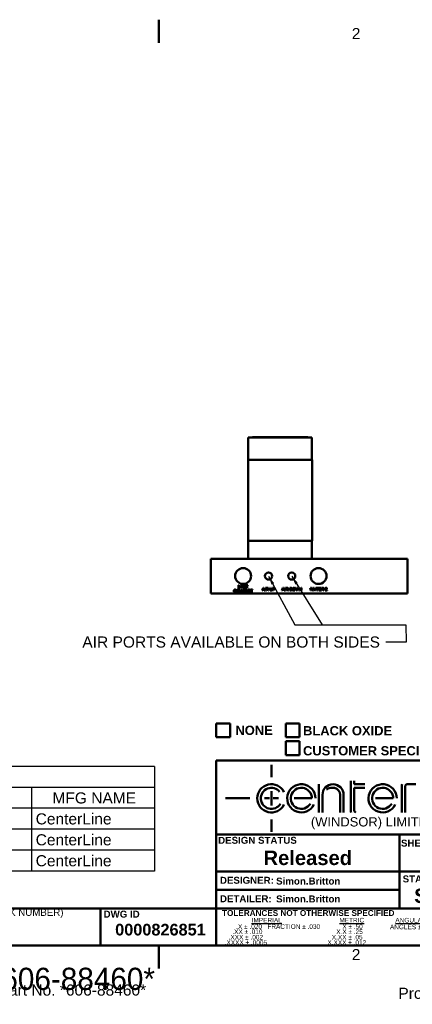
# Model space of a CAD drawing. Header units: millimetres. Extents: x 7 to 857, y -1 to 540.
# Tile 3 of 4: x 355 to 571, y -1 to 540. Entities that reach past the tile are written whole.
import ezdxf
from ezdxf.enums import TextEntityAlignment as Align

# ---------------------------------------------------------------- set-up
doc = ezdxf.new("R2010")
doc.units = ezdxf.units.MM
doc.header["$LTSCALE"] = 2
doc.layers.get('0').update_dxf_attribs({"lineweight": 25})
for name, color, linetype, lineweight in [('Border_0', 7, 'Continuous', 50), ('Border_2', 7, 'Continuous', 50), ('Sketch Geometry(CL)', 7, 'Continuous', 50), ('Symbols(CL)', 7, 'Continuous', 25), ('Visible Edges(CL)', 7, 'Continuous', 50)]:
    doc.layers.add(name, color=color, linetype=linetype, lineweight=lineweight)
doc.styles.add('ALIGNED-CL', font='arial.ttf')
doc.styles.add('Copy of DEFAULT-CL', font='arial.ttf')
doc.styles.add('DEFAULT-ANSI', font='arial.ttf')
doc.styles.add('Text Style30', font='arialbd.ttf')
doc.styles.add('Text Style31', font='arialbd.ttf')
doc.styles.add('Text Style32', font='arialbd.ttf')
doc.styles.add('Text Style50', font='arialbd.ttf')
doc.styles.add('Text Style56', font='arialbd.ttf')
doc.styles.add('Text Style93', font='arialbd.ttf')
doc.styles.add('Text Style95', font='arialbd.ttf')
doc.dimstyles.new('MM-2PLC-CL$7', dxfattribs={"dimscale": 2, "dimtxt": 3.048, "dimasz": 2.5, "dimexe": 3.175, "dimexo": 1.5875, "dimgap": 1.6002, "dimtad": 0, "dimtoh": 1, "dimrnd": 1e-08, "dimzin": 0, "dimdsep": 46, "dimtxsty": 'ALIGNED-CL', "dimcen": 0.09, "dimdle": 10, "dimclrd": 7, "dimclre": 7, "dimclrt": 250, "dimadec": 1, "dimazin": 0, "dimtfac": 1, "dimtofl": 0, "dimtmove": 0, "dimatfit": 3, "dimfxl": 0, "dimtolj": 1, "dimtzin": 0, "dimlwd": 25, "dimlwe": 25, "dimarcsym": 0})

# ---------------------------------------------------------------- blocks, each defined once
blk = doc.blocks.new('Borders Default Border')
at = {"layer": 'Border_0', "flags": 128}
for points in [[(215.9, 270), (215.9, 263.65)], [(215.9, 9.4), (215.9, 15.75)]]:
    blk.add_lwpolyline(points, dxfattribs=at)
at = {"layer": 'Border_2', "char_height": 3.05, "attachment_point": 7, "style": 'ALIGNED-CL'}
for insert in [(268.82, 264.67), (268.82, 11.68)]:
    blk.add_mtext('2', dxfattribs=dict(at, insert=insert))
blk = doc.blocks.new('Parts List')
at = {"layer": 'Symbols(CL)'}
for p, q in [((214.71, 64.87), (23.57, 64.87)), ((23.57, 64.87), (23.57, 59.14)), ((214.71, 64.87), (214.71, 59.14)), ((214.71, 59.14), (23.57, 59.14)), ((23.57, 59.14), (23.57, 53.4)), ((36.16, 59.14), (36.16, 53.4)), ((73.93, 59.14), (73.93, 53.4)), ((180.95, 59.14), (180.95, 53.4)), ((214.71, 59.14), (214.71, 53.4)), ((214.71, 53.4), (23.57, 53.4)), ((23.57, 53.4), (23.57, 36.15)), ((36.16, 53.4), (36.16, 36.15)), ((73.93, 53.4), (73.93, 36.15)), ((180.95, 53.4), (180.95, 36.15)), ((214.71, 53.4), (214.71, 36.15)), ((214.71, 47.65), (23.57, 47.65)), ((214.71, 41.9), (23.57, 41.9)), ((214.71, 36.15), (23.57, 36.15))]:
    blk.add_line(p, q, dxfattribs=at)
at = {"layer": 'Symbols(CL)', "color": 250, "char_height": 3.048, "attachment_point": 7, "style": 'ALIGNED-CL'}
for s, insert in [('Parts List', (110.6, 60.43)), ('QTY', (25.67, 54.48)), ('PART NUMBER', (39.88, 54.69)), ('DESCRIPTION', (113.22, 54.67)), ('MFG NAME', (186.68, 54.67))]:
    blk.add_mtext(s, dxfattribs=dict(at, insert=insert))
at = {"layer": 'Symbols(CL)', "color": 7, "attachment_point": 7, "style": 'ALIGNED-CL'}
for s, insert, char_height in [('2', (28.81, 48.99), 3.05), ('100-03383', (37.54, 48.94), 3.048), ('O-RING, AS568, DUROM 70, 1-1/8"IDX1/16"', (75.04, 48.37), 3.048), ('CenterLine', (182.07, 48.92), 3.048), ('1', (29.16, 43.24), 3.05), ('100-60085', (37.54, 43.19), 3.048), ('FIT,BRASS,STR,COMPRESS,6MM TUBE,1/8"BSPP', (75.19, 42.62), 3.048), ('CenterLine', (182.07, 43.17), 3.048), ('2', (28.81, 37.5), 3.05), ('100-06418', (37.54, 37.45), 3.048), ('FIT, BRASS,10-32 HOSE BARB, 1/4"OD TUBE ', (75.19, 36.87), 3.048), ('CenterLine', (182.07, 37.42), 3.048)]:
    blk.add_mtext(s, dxfattribs=dict(at, insert=insert, char_height=char_height))
blk = doc.blocks.new('Title Blocks CLTB5')
at = {"layer": 'Sketch Geometry(CL)'}
for p, q in [((688.95, 63.55), (692.76, 63.55)), ((688.95, 59.74), (688.95, 63.55)), ((692.76, 63.55), (692.76, 59.74)), ((708, 63.55), (711.81, 63.55)), ((708, 59.74), (708, 63.55)), ((711.81, 63.55), (711.81, 59.74)), ((754.99, 63.55), (758.8, 63.55)), ((754.99, 59.74), (754.99, 63.55)), ((758.8, 63.55), (758.8, 59.74)), ((814.68, 55.93), (814.68, 63.55)), ((814.68, 63.55), (878.18, 63.55)), ((878.18, 63.55), (878.18, 55.93)), ((692.76, 59.74), (688.95, 59.74)), ((711.81, 59.74), (708, 59.74)), ((758.8, 59.74), (754.99, 59.74)), ((708, 58.65), (711.81, 58.65)), ((708, 54.84), (708, 58.65)), ((711.81, 58.65), (711.81, 54.84)), ((754.99, 58.65), (758.8, 58.65)), ((754.99, 54.84), (754.99, 58.65)), ((758.8, 58.65), (758.8, 54.84)), ((711.81, 54.84), (708, 54.84)), ((758.8, 54.84), (754.99, 54.84)), ((878.18, 55.93), (814.68, 55.93)), ((688.95, 53.39), (784.2, 53.39)), ((688.95, 33.07), (688.95, 53.39)), ((704.06, 52.16), (704.06, 48.77)), ((784.2, 53.39), (784.2, 33.07)), ((784.2, 53.39), (879.45, 53.39)), ((784.2, 2.59), (784.2, 53.39)), ((784.2, 53.39), (879.45, 53.39)), ((784.2, 48.31), (784.2, 53.39)), ((879.45, 53.39), (879.45, 2.59)), ((745.16, 39.1), (745.16, 49.26)), ((746.13, 39.1), (746.13, 49.26)), ((717.12, 46.84), (717.12, 39.1)), ((725.82, 47.81), (725.82, 39.39)), ((726.79, 47.81), (726.79, 46.84)), ((726.79, 46.84), (729.69, 46.84)), ((739.85, 39.1), (739.85, 46.55)), ((740.81, 40.07), (740.81, 46.36)), ((741.3, 46.84), (743.71, 46.84)), ((748.07, 47.81), (749.03, 47.81)), ((748.07, 39.1), (748.07, 46.84)), ((749.03, 39.1), (749.03, 46.84)), ((750.97, 46.36), (750.97, 46.84)), ((750.97, 39.1), (750.97, 46.36)), ((784.2, 43.23), (784.2, 48.31)), ((704.06, 44.42), (704.06, 44.91)), ((704.06, 44.42), (704.06, 41.52)), ((718.09, 43.94), (718.09, 39.1)), ((722.92, 43.94), (722.92, 39.1)), ((723.89, 43.94), (723.89, 39.1)), ((729.69, 45.87), (726.79, 45.87)), ((726.79, 45.87), (726.79, 39.59)), ((751.93, 43.94), (751.93, 39.1)), ((756.77, 43.94), (756.77, 39.1)), ((757.74, 43.94), (757.74, 39.1)), ((691.49, 42.97), (698.16, 42.97)), ((702.13, 42.97), (702.61, 42.97)), ((702.61, 42.97), (703.58, 42.97)), ((704.06, 41.52), (704.06, 41.04)), ((704.55, 42.97), (705.51, 42.97)), ((705.51, 42.97), (706, 42.97)), ((714.7, 42.97), (710.35, 42.97)), ((714.22, 42.97), (715.18, 42.97)), ((737.01, 42.97), (732.65, 42.97)), ((736.36, 42.97), (737.49, 42.97)), ((740.81, 41.04), (740.81, 39.1)), ((765.22, 42.97), (760.86, 42.97)), ((764.73, 42.97), (765.7, 42.97)), ((768.53, 42.97), (775.14, 42.97)), ((784.2, 38.15), (784.2, 43.23)), ((784.2, 43.23), (879.45, 43.23)), ((740.81, 39.1), (740.81, 39.59)), ((784.2, 33.07), (784.2, 38.15)), ((704.06, 37.17), (704.06, 33.78)), ((784.2, 35.61), (879.45, 35.61)), ((784.2, 33.07), (688.95, 33.07)), ((688.95, 33.07), (739.23, 33.07)), ((688.95, 22.91), (688.95, 33.07)), ((739.23, 33.07), (739.23, 22.91)), ((755.63, 33.02), (755.63, 12.7)), ((784.2, 17.83), (784.2, 33.07)), ((755.63, 27.99), (784.2, 27.99)), ((784.2, 27.99), (879.45, 27.99)), ((739.23, 22.91), (688.95, 22.91)), ((688.95, 22.91), (755.63, 22.91)), ((688.95, 12.75), (688.95, 22.91)), ((739.23, 22.95), (739.23, 12.7)), ((784.2, 22.91), (755.63, 22.91)), ((879.45, 20.37), (784.2, 20.37)), ((739.23, 17.83), (688.95, 17.83)), ((755.63, 17.83), (784.2, 17.83)), ((784.2, 7.67), (784.2, 17.83)), ((657.2, 12.75), (606.4, 12.75)), ((606.4, 12.75), (606.4, 2.59)), ((688.95, 12.75), (657.2, 12.75)), ((657.2, 12.75), (657.2, 2.59)), ((657.2, 2.59), (657.2, 12.75)), ((688.95, 2.59), (688.95, 12.75)), ((688.95, 12.75), (784.2, 12.75)), ((750.66, 12.75), (750.66, 2.59)), ((772.65, 9.43), (781.06, 11.55)), ((781.06, 11.55), (781.06, 4.02)), ((772.65, 9.43), (772.65, 5.79)), ((781.06, 4.02), (772.65, 5.79)), ((873.1, 7.67), (784.2, 7.67)), ((784.2, 7.67), (879.45, 7.67)), ((784.2, 2.59), (784.2, 7.67)), ((874.37, 7.67), (874.37, 2.59)), ((606.4, 2.59), (657.2, 2.59)), ((657.2, 2.59), (879.45, 2.59))]:
    blk.add_line(p, q, dxfattribs=at)
at = {"layer": 'Sketch Geometry(CL)', "linetype": 'Continuous', "lineweight": 18}
for p, q in [((758.26, 12.1), (758.26, 3.37)), ((752.87, 7.77), (783.17, 7.57))]:
    blk.add_line(p, q, dxfattribs=at)
at = {"layer": 'Sketch Geometry(CL)'}
for radius in [3.8, 1.46]:
    blk.add_circle((758.26, 7.78), radius, dxfattribs=at)
for centre, radius, start, end in [((704.06, 42.97), 3.87, 26.5651, 333.4349), ((712.28, 42.97), 3.87, 0.139, 333.8906), ((720.99, 43.94), 2.9, 0, 180), ((734.59, 42.97), 3.87, 0.139, 333.8906), ((740.33, 46.55), 0.484, 142.1111, 180), ((741.3, 46.36), 0.484, 90, 180), ((754.84, 43.94), 2.9, 0, 180), ((762.8, 42.97), 3.87, 0.139, 333.8906), ((704.06, 42.97), 2.9, 38.6598, 329.0362), ((712.28, 42.97), 2.9, 0, 329.0362), ((718.41, 46.92), 1.72, 297.241, 307.2992), ((720.85, 42.87), 3.01, 79.9532, 117.3654), ((720.99, 43.94), 1.93, 0, 78.8073), ((734.59, 42.97), 2.9, 0, 329.0362), ((752.26, 46.92), 1.72, 297.241, 307.2992), ((754.7, 42.87), 3.01, 79.9532, 117.3654), ((754.84, 43.94), 1.93, 0, 78.8073), ((762.8, 42.97), 2.9, 0, 329.0362), ((726.31, 39.39), 0.484, 180, 217.8889), ((727.27, 39.59), 0.484, 180, 270)]:
    blk.add_arc(centre, radius, start, end, dxfattribs=at)
at = {"layer": 'Symbols(CL)', "color": 179}
for s, insert, char_height, attachment_point, style in [('\\fArial|b1|i0;\\H2.5400;NONE', (699.31, 61.64), 2.54, 5, 'Copy of DEFAULT-CL'), ('\\fArial|b0|i0;\\H2.5400;(WINDSOR) LIMITED', (714.91, 37.78), 2.54, 1, 'DEFAULT-ANSI'), ('\\fArial|b1|i0;\\H1.9050;DESIGN STATUS', (689.46, 32.39), 1.905, 1, 'DEFAULT-ANSI'), ('\\fArial|b1|i0;\\H1.9050;REVISION:', (756.28, 26.32), 1.905, 1, 'DEFAULT-ANSI'), ('\\fArial|b1|i0;\\H1.9050;STANDARD', (740.09, 21.78), 1.905, 1, 'DEFAULT-ANSI'), ('\\fArial|b1|i0;\\H1.9050;DETAILER:', (689.95, 16.33), 1.905, 1, 'DEFAULT-ANSI'), ('\\fArial|b1|i0;\\H1.9050;DATE:', (756.31, 16.19), 1.905, 1, 'DEFAULT-ANSI'), ('\\fArial|b1|i0;\\H1.6002;TOLERANCES NOT OTHERWISE SPECIFIED', (690.53, 10.65), 1.6002, 7, 'DEFAULT-ANSI'), ('\\fArial|b0|i0;\\H1.2700;ANGLES \\fAIGDT|b0|i0;\\H1.2700;`\\fArial|b0|i0;\\H1.2700;  \\fAIGDT|b0|i0;\\H1.2700;1~', (736.6, 8.28), 1.27, 1, 'DEFAULT-ANSI'), ('\\fArial|b1|i0;\\H1.9050;FILE:', (784.76, 6.35), 1.905, 1, 'DEFAULT-ANSI')]:
    blk.add_mtext(s, dxfattribs=dict(at, insert=insert, char_height=char_height, attachment_point=attachment_point, style=style))
at = {"layer": 'Symbols(CL)', "color": 179, "char_height": 2.54, "attachment_point": 4, "line_spacing_factor": 1.301315, "style": 'Copy of DEFAULT-CL'}
for s, insert in [('\\fArial|b1|i0;\\H2.5400;BLACK OXIDE\\PCUSTOMER SPECIFIC', (712.75, 58.77)), ('\\fArial|b1|i0;\\H2.5400;SAFETY YELLOW\\PSAFETY ORANGE', (759.74, 58.77))]:
    blk.add_mtext(s, dxfattribs=dict(at, insert=insert))
at = {"layer": 'Symbols(CL)', "color": 179}
for s, insert, char_height, width, attachment_point, style in [('\\fArial|b1|i0;\\H3.9624;OTHER', (801.98, 59.74), 3.9624, 21.4926, 5, 'Copy of DEFAULT-CL'), ('\\fArial|b0|i0;\\H1.9050;PART NUMBER', (784.82, 51.69), 1.905, 32.2291, 4, 'Copy of DEFAULT-CL'), ('\\fArial|b0|i0;\\H1.9050;DESCRIPTION', (784.82, 41.6), 1.905, 30.5124, 4, 'Copy of DEFAULT-CL'), ('\\fArial|b0|i0;\\H1.9050;MATERIAL TYPE', (784.82, 34.1), 1.905, 30.5124, 4, 'Copy of DEFAULT-CL'), ('\\fArial|b1|i0;\\H1.9050;SHEET SIZE', (739.63, 31.62), 1.905, 15.5318, 1, 'DEFAULT-ANSI'), ('\\fArial|b0|i0;\\H1.9050;MATERIAL SIZE', (784.96, 26.3), 1.905, 30.5124, 4, 'Copy of DEFAULT-CL'), ('\\fArial|b1|i0;\\H1.9050;DESIGNER:', (689.95, 21.41), 1.905, 14.7899, 1, 'DEFAULT-ANSI'), ('\\fArial|b1|i0;\\H1.9050;SCALE:', (756.06, 21.27), 1.905, 9.9083, 1, 'DEFAULT-ANSI'), ('\\fArial|b0|i0;\\H1.9050;QC INSPECT (CLOCK NUMBER)', (606.8, 11.36), 1.905, 42.5785, 4, 'Copy of DEFAULT-CL'), ('\\fArial|b1|i0;\\H1.9050;DWG ID', (658.02, 12.11), 1.905, 12.1955, 1, 'DEFAULT-ANSI'), ('\\fArial|b0|i0;\\H1.2700;\\LIMPERIAL', (698.65, 10.14), 1.27, 8.933, 1, 'DEFAULT-ANSI'), ('\\fArial|b0|i0;\\H1.2700;\\LMETRIC', (722.72, 10.14), 1.27, 7.541, 1, 'DEFAULT-ANSI'), ('\\fArial|b0|i0;\\H1.2700;X \\fAIGDT|b0|i0;\\H1.2700;`\\fArial|b0|i0;\\H1.2700; .50', (723.54, 8.4), 1.27, 7.3488, 1, 'DEFAULT-ANSI'), ('\\fArial|b0|i0;\\H1.2700;\\LANGULAR', (738.08, 10.13), 1.27, 9.5233, 1, 'DEFAULT-ANSI'), ('\\fArial|b0|i0;\\H1.2700;       .XXX \\fAIGDT|b0|i0;\\H1.2700;`\\fArial|b0|i0;\\H1.2700; .002     ', (688.88, 5.46), 1.27, 28.6168, 1, 'DEFAULT-ANSI'), ('\\fArial|b0|i0;\\H1.2700;       .XX \\fAIGDT|b0|i0;\\H1.2700;`\\fArial|b0|i0;\\H1.2700; .010', (689.9, 6.97), 1.27, 28.6168, 1, 'DEFAULT-ANSI'), ('\\fArial|b0|i0;\\H1.2700;X.XX \\fAIGDT|b0|i0;\\H1.2700;`\\fArial|b0|i0;\\H1.2700; .05', (720.64, 5.46), 1.27, 9.285, 1, 'DEFAULT-ANSI'), ('\\fArial|b0|i0;\\H1.2700;X.X \\fAIGDT|b0|i0;\\H1.2700;`\\fArial|b0|i0;\\H1.2700; .25', (721.87, 6.97), 1.27, 7.8497, 1, 'DEFAULT-ANSI'), ('\\fArial|b0|i0;\\H1.2700;       .XXXX \\fAIGDT|b0|i0;\\H1.2700;`\\fArial|b0|i0;\\H1.2700; .0005     ', (687.81, 4.01), 1.27, 28.6168, 1, 'DEFAULT-ANSI'), ('\\fArial|b0|i0;\\H1.2700;X.XXX \\fAIGDT|b0|i0;\\H1.2700;`\\fArial|b0|i0;\\H1.2700; .012', (719.45, 4.01), 1.27, 12.0776, 1, 'DEFAULT-ANSI')]:
    blk.add_mtext(s, dxfattribs=dict(at, insert=insert, char_height=char_height, width=width, attachment_point=attachment_point, style=style))
for s, insert, char_height, width, attachment_point, line_spacing_factor, style in [('\\fArial|b0|i0;\\H1.2700;CenterLine has proprietary rights to the information contained on this drawing.  The information remains the property of CenterLine and may be recalled at any time without notice.  This drawing is issued in strict confidence and may not be used contrary to the interests of CenterLine. This drawing cannot be reproduced without written permission from CenterLine.  Copyright 2009 CenterLine (Windsor) Ltd.\\P ', (785.12, 19.68), 1.27, 93.6615, 1, 0.944221, 'DEFAULT-ANSI'), ('\\fArial|b0|i0;\\H1.2700;       .X \\fAIGDT|b0|i0;\\H1.2700;`\\fArial|b0|i0;\\H1.2700; .020   FRACTION \\fAIGDT|b0|i0;\\H1.2700;`\\fArial|b0|i0;\\H1.2700; .030\\P    \\fAIGDT|b0|i0;\\H1.2700; ', (690.96, 8.38), 1.27, 28.413, 1, 1.63327, 'DEFAULT-ANSI'), ('{\\f3 of 9 Barcode|b0|i0|c0|p82;\\H1.9987x;*606-88460*\\P\\fArial|b0|i0|c0|p34;\\H0.50033x;Part No. *606-88460*\\H2.7799x; }', (649.45, -7.41), 3.05, 60, 5, 0.452074, 'Copy of DEFAULT-CL'), ('{\\f3 of 9 Barcode|b0|i0|c0|p82;\\H1.9987x;\\P\\fArial|b0|i0|c0|p34;\\H0.50033x;Project No. \\H1.99x; }', (749.45, -7.41), 3.05, 80, 5, 0.714187, 'Copy of DEFAULT-CL'), ('{\\f3 of 9 Barcode|b0|i0|c0|p82;\\H1.9987x;\\P\\fArial|b0|i0|c0|p34;\\H0.50033x;Leg No. \\H1.99x; }', (849.45, -7.41), 3.05, 60, 5, 0.714187, 'Copy of DEFAULT-CL')]:
    blk.add_mtext(s, dxfattribs=dict(at, insert=insert, char_height=char_height, width=width, attachment_point=attachment_point, line_spacing_factor=line_spacing_factor, style=style))
at = {"layer": 'Symbols(CL)', "color": 18, "insert": (784.74, 9.82), "char_height": 3.05, "width": 93.7442, "attachment_point": 1, "line_spacing_factor": 0.799373, "style": 'DEFAULT-ANSI'}
blk.add_mtext('{\\fArial|b0|i1|c0|p34;\\H0.49967x;"CENTERLINE STANDARD DRAWING NOTES" \\fArial|b0|i0|c0|p34;\\H1.05x;415-WI-07.05.05 \\H0.95238x;APPLY TO ALL DRAWINGS\\P\\H1.05x; }', dxfattribs=at)
at = {"layer": 'Symbols(CL)', "color": 179}
for tag, p, height, style in [('CATEGORY_001', (873.41, 67.69), 6.1, 'Text Style56'), ('MANAGER_001', (783.92, 43.99), 6.1, 'Text Style56'), ('DESCRIPTION_001', (784.85, 36.7), 3.05, 'DEFAULT-ANSI'), ('STATUS_001', (701.9, 24.64), 3.96, 'Text Style50'), ('SheetSize_001', (745.43, 24.27), 3.96, 'Text Style50'), ('REVISION_NUMBER_001', (775.3, 23.91), 2.54, 'Text Style31'), ('MFG_APPROVED_BY_001', (705.36, 19.28), 1.91, 'Text Style93'), ('Drawing_Scale_001', (772.55, 19.43), 1.91, 'Text Style93'), ('AUTHOR_001', (705.36, 14.38), 1.91, 'Text Style93'), ('ENG_APPROVED_BY_001', (743.25, 14.21), 3.96, 'Text Style50'), ('CREATION_DATE_001', (764.4, 14.24), 1.9, 'Text Style30'), ('CHECKED_BY_001', (661.19, 5.3), 3.2, 'Text Style95'), ('FILENAME_001', (791.65, 4.36), 1.9, 'Text Style30'), ('PTC_WM_ITERATION_001', (875.78, 3.6), 3.05, 'Text Style32')]:
    blk.add_attdef(tag, p, '', height=height, dxfattribs=dict(at, style=style))
at = {"layer": 'Symbols(CL)', "color": 179, "style": 'Text Style32'}
for tag, p in [('MATERIAL', (784.84, 30.45)), ('MaterialSize', (784.84, 22.91))]:
    blk.add_attdef(tag, text='', height=3.05, dxfattribs=at).set_placement(p, align=Align.MIDDLE_LEFT)

msp = doc.modelspace()

# ---------------------------------------------------------------- linework, layer by layer
at = {"layer": 'Visible Edges(CL)'}
for p, q in [((480.859, 310.448), (515.784, 310.448)), ((480.859, 298.193), (480.859, 310.448)), ((483.082, 310.575), (482.955, 310.448)), ((483.082, 310.575), (513.562, 310.575)), ((513.562, 310.575), (513.689, 310.448)), ((515.784, 298.193), (515.784, 310.448)), ((480.732, 298.193), (515.911, 298.193)), ((480.732, 253.743), (480.732, 298.193)), ((515.911, 253.743), (515.911, 298.193)), ((480.732, 253.743), (515.911, 253.743)), ((480.859, 243.9), (480.859, 253.743)), ((515.784, 243.9), (515.784, 253.743)), ((568.172, 243.9), (460.222, 243.9)), ((460.222, 224.85), (460.222, 243.9)), ((568.172, 243.9), (568.172, 224.85)), ((475.436, 229.295), (475.638, 229.295)), ((475.436, 227.771), (475.436, 229.295)), ((476.388, 227.771), (475.436, 227.771)), ((475.638, 229.295), (475.638, 227.952)), ((475.638, 227.952), (476.388, 227.952)), ((476.388, 227.952), (476.388, 227.771)), ((476.473, 229.295), (476.691, 229.295)), ((477.062, 227.771), (476.473, 229.295)), ((476.691, 229.295), (477.088, 228.188)), ((477.27, 227.771), (477.062, 227.771)), ((477.249, 228.188), (477.661, 229.295)), ((477.867, 229.295), (477.27, 227.771)), ((477.661, 229.295), (477.867, 229.295)), ((478.048, 227.771), (478.048, 229.295)), ((478.048, 229.295), (478.573, 229.295)), ((478.599, 227.771), (478.048, 227.771)), ((478.25, 229.115), (478.25, 227.952)), ((478.571, 229.115), (478.25, 229.115)), ((478.25, 227.952), (478.576, 227.952)), ((479.472, 229.115), (479.472, 229.295)), ((479.472, 229.295), (480.68, 229.295)), ((479.974, 229.115), (479.472, 229.115)), ((479.974, 227.771), (479.974, 229.115)), ((480.176, 227.771), (479.974, 227.771)), ((480.176, 229.115), (480.176, 227.771)), ((480.68, 229.115), (480.176, 229.115)), ((480.68, 229.295), (480.68, 229.115)), ((488.423, 226.414), (489.009, 227.938)), ((489.031, 227.486), (488.862, 227.039)), ((489.009, 227.938), (489.227, 227.938)), ((489.381, 227.039), (489.22, 227.462)), ((489.227, 227.938), (489.85, 226.414)), ((490.045, 227.938), (490.247, 227.938)), ((490.045, 226.414), (490.045, 227.938)), ((490.247, 227.938), (490.247, 226.414)), ((490.605, 226.414), (490.605, 227.938)), ((490.605, 227.938), (491.281, 227.938)), ((491.289, 227.769), (490.807, 227.769)), ((490.807, 227.769), (490.807, 227.265)), ((490.807, 227.265), (491.24, 227.265)), ((492.734, 227.057), (492.734, 227.938)), ((492.734, 227.938), (492.936, 227.938)), ((492.936, 227.938), (492.936, 227.059)), ((493.731, 227.938), (493.933, 227.938)), ((493.731, 227.059), (493.731, 227.938)), ((493.933, 227.938), (493.933, 227.057)), ((494.268, 227.938), (494.843, 227.938)), ((494.268, 226.414), (494.268, 227.938)), ((494.471, 227.758), (494.471, 227.213)), ((494.861, 227.758), (494.471, 227.758)), ((494.471, 227.213), (494.864, 227.213)), ((499.303, 226.369), (499.889, 227.893)), ((499.911, 227.441), (499.742, 226.994)), ((499.889, 227.893), (500.107, 227.893)), ((500.26, 226.994), (500.1, 227.417)), ((500.107, 227.893), (500.73, 226.369)), ((500.925, 227.893), (501.127, 227.893)), ((500.925, 226.369), (500.925, 227.893)), ((501.127, 227.893), (501.127, 226.369)), ((501.485, 226.369), (501.485, 227.893)), ((501.485, 227.893), (502.161, 227.893)), ((502.169, 227.725), (501.687, 227.725)), ((501.687, 227.725), (501.687, 227.221)), ((501.687, 227.221), (502.12, 227.221)), ((503.61, 226.369), (503.61, 227.893)), ((503.61, 227.893), (504.135, 227.893)), ((503.812, 227.713), (503.812, 226.549)), ((504.133, 227.713), (503.812, 227.713)), ((507.071, 226.369), (506.667, 227.893)), ((506.667, 227.893), (506.873, 227.893)), ((506.873, 227.893), (507.106, 226.894)), ((507.239, 226.864), (507.528, 227.893)), ((507.6, 227.531), (507.279, 226.369)), ((507.528, 227.893), (507.772, 227.893)), ((508.013, 226.369), (507.695, 227.531)), ((507.772, 227.893), (507.991, 227.122)), ((508.185, 226.914), (508.423, 227.893)), ((508.626, 227.893), (508.21, 226.369)), ((508.423, 227.893), (508.626, 227.893)), ((508.813, 227.893), (509.02, 227.893)), ((508.813, 226.369), (508.813, 227.893)), ((509.807, 226.369), (509.006, 227.566)), ((509.006, 227.566), (509.006, 226.369)), ((509.02, 227.893), (509.821, 226.697)), ((509.821, 227.893), (510.014, 227.893)), ((509.821, 226.697), (509.821, 227.893)), ((510.014, 227.893), (510.014, 226.369)), ((515.124, 226.452), (514.719, 227.976)), ((514.719, 227.976), (514.926, 227.976)), ((514.926, 227.976), (515.158, 226.977)), ((515.292, 226.947), (515.581, 227.976)), ((515.653, 227.613), (515.331, 226.452)), ((515.581, 227.976), (515.825, 227.976)), ((516.066, 226.452), (515.747, 227.613)), ((515.825, 227.976), (516.043, 227.204)), ((516.237, 226.996), (516.476, 227.976)), ((516.679, 227.976), (516.263, 226.452)), ((516.476, 227.976), (516.679, 227.976)), ((516.701, 226.452), (517.286, 227.976)), ((517.308, 227.524), (517.14, 227.077)), ((517.286, 227.976), (517.505, 227.976)), ((517.658, 227.077), (517.498, 227.499)), ((517.505, 227.976), (518.127, 226.452)), ((518.174, 227.976), (519.382, 227.976)), ((518.174, 227.796), (518.174, 227.976)), ((518.676, 227.796), (518.174, 227.796)), ((518.676, 226.452), (518.676, 227.796)), ((519.382, 227.796), (518.878, 227.796)), ((518.878, 227.796), (518.878, 226.452)), ((519.382, 227.976), (519.382, 227.796)), ((519.593, 226.452), (519.593, 227.976)), ((519.593, 227.976), (520.697, 227.976)), ((520.697, 227.796), (519.795, 227.796)), ((519.795, 227.796), (519.795, 227.33)), ((519.795, 227.33), (520.64, 227.33)), ((520.64, 227.33), (520.64, 227.15)), ((520.697, 227.976), (520.697, 227.796)), ((521.013, 227.976), (521.689, 227.976)), ((521.013, 226.452), (521.013, 227.976)), ((521.215, 227.807), (521.215, 227.303)), ((521.697, 227.807), (521.215, 227.807)), ((521.215, 227.303), (521.648, 227.303)), ((523.266, 227.522), (523.073, 227.541)), ((568.172, 224.85), (460.222, 224.85)), ((474.164, 226.48), (473.966, 226.433)), ((473.988, 225.909), (474.19, 225.858)), ((476.094, 225.373), (476.094, 226.897)), ((476.094, 226.897), (476.301, 226.897)), ((476.287, 225.373), (476.094, 225.373)), ((476.287, 226.57), (476.287, 225.373)), ((477.088, 225.373), (476.287, 226.57)), ((476.301, 226.897), (477.102, 225.701)), ((477.295, 225.373), (477.088, 225.373)), ((477.102, 225.701), (477.102, 226.897)), ((477.102, 226.897), (477.295, 226.897)), ((477.295, 226.897), (477.295, 225.373)), ((477.632, 226.897), (477.839, 226.897)), ((477.632, 225.373), (477.632, 226.897)), ((477.825, 225.373), (477.632, 225.373)), ((478.626, 225.373), (477.825, 226.57)), ((477.825, 226.57), (477.825, 225.373)), ((477.839, 226.897), (478.64, 225.701)), ((478.833, 225.373), (478.626, 225.373)), ((478.64, 226.897), (478.833, 226.897)), ((478.64, 225.701), (478.64, 226.897)), ((478.833, 226.897), (478.833, 225.373)), ((479.176, 225.373), (479.176, 226.897)), ((479.176, 226.897), (480.279, 226.897)), ((480.314, 225.373), (479.176, 225.373)), ((480.279, 226.717), (479.378, 226.717)), ((479.378, 226.717), (479.378, 226.251)), ((479.378, 226.251), (480.222, 226.251)), ((479.378, 226.071), (479.378, 225.553)), ((480.222, 226.071), (479.378, 226.071)), ((479.378, 225.553), (480.314, 225.553)), ((480.222, 226.251), (480.222, 226.071)), ((480.279, 226.897), (480.279, 226.717)), ((480.314, 225.553), (480.314, 225.373)), ((481.855, 226.48), (481.657, 226.433)), ((481.679, 225.909), (481.881, 225.858)), ((482.016, 226.717), (482.016, 226.897)), ((482.016, 226.897), (483.224, 226.897)), ((482.517, 226.717), (482.016, 226.717)), ((482.517, 225.373), (482.517, 226.717)), ((482.72, 225.373), (482.517, 225.373)), ((482.72, 226.717), (482.72, 225.373)), ((483.224, 226.717), (482.72, 226.717)), ((483.224, 226.897), (483.224, 226.717)), ((488.637, 226.414), (488.423, 226.414)), ((488.804, 226.875), (488.637, 226.414)), ((489.443, 226.875), (488.804, 226.875)), ((488.862, 227.039), (489.381, 227.039)), ((489.62, 226.414), (489.443, 226.875)), ((489.85, 226.414), (489.62, 226.414)), ((490.247, 226.414), (490.045, 226.414)), ((490.807, 226.414), (490.605, 226.414)), ((490.807, 227.091), (490.807, 226.414)), ((491.04, 227.091), (490.807, 227.091)), ((491.694, 226.414), (491.492, 226.731)), ((491.683, 226.829), (491.946, 226.414)), ((491.946, 226.414), (491.694, 226.414)), ((494.471, 226.414), (494.268, 226.414)), ((494.862, 227.033), (494.471, 227.033)), ((494.471, 227.033), (494.471, 226.414)), ((499.517, 226.369), (499.303, 226.369)), ((499.684, 226.83), (499.517, 226.369)), ((500.323, 226.83), (499.684, 226.83)), ((499.742, 226.994), (500.26, 226.994)), ((500.5, 226.369), (500.323, 226.83)), ((500.73, 226.369), (500.5, 226.369)), ((501.127, 226.369), (500.925, 226.369)), ((501.687, 226.369), (501.485, 226.369)), ((501.687, 227.046), (501.687, 226.369)), ((501.92, 227.046), (501.687, 227.046)), ((502.574, 226.369), (502.372, 226.686)), ((502.563, 226.784), (502.826, 226.369)), ((502.826, 226.369), (502.574, 226.369)), ((504.161, 226.369), (503.61, 226.369)), ((503.812, 226.549), (504.138, 226.549)), ((507.279, 226.369), (507.071, 226.369)), ((508.21, 226.369), (508.013, 226.369)), ((509.006, 226.369), (508.813, 226.369)), ((510.014, 226.369), (509.807, 226.369)), ((515.331, 226.452), (515.124, 226.452)), ((516.263, 226.452), (516.066, 226.452)), ((516.915, 226.452), (516.701, 226.452)), ((517.082, 226.913), (516.915, 226.452)), ((517.721, 226.913), (517.082, 226.913)), ((517.14, 227.077), (517.658, 227.077)), ((517.897, 226.452), (517.721, 226.913)), ((518.127, 226.452), (517.897, 226.452)), ((518.878, 226.452), (518.676, 226.452)), ((520.732, 226.452), (519.593, 226.452)), ((519.795, 227.15), (519.795, 226.632)), ((520.64, 227.15), (519.795, 227.15)), ((519.795, 226.632), (520.732, 226.632)), ((520.732, 226.632), (520.732, 226.452)), ((521.215, 226.452), (521.013, 226.452)), ((521.448, 227.129), (521.215, 227.129)), ((521.215, 227.129), (521.215, 226.452)), ((522.102, 226.452), (521.9, 226.769)), ((522.091, 226.866), (522.354, 226.452)), ((522.354, 226.452), (522.102, 226.452)), ((524.046, 226.452), (523.039, 226.452)), ((523.299, 226.632), (524.046, 226.632)), ((524.046, 226.632), (524.046, 226.452))]:
    msp.add_line(p, q, dxfattribs=at)
for centre, radius in [((478.002, 234.375), 4.366), ((519.404, 234.375), 4.366), ((491.972, 234.375), 1.981), ((504.672, 234.375), 1.981)]:
    msp.add_circle(centre, radius, dxfattribs=at)
for points in [[(477.088, 228.188), (477.135, 228.056), (477.168, 227.94)], [(477.168, 227.94), (477.203, 228.064), (477.249, 228.188)], [(478.831, 229.084), (478.75, 229.115), (478.571, 229.115)], [(478.573, 229.295), (478.751, 229.295), (478.845, 229.273)], [(478.576, 227.952), (478.727, 227.952), (478.898, 228.007), (478.948, 228.058)], [(479.309, 228.542), (479.309, 228.369), (479.227, 228.1), (479.101, 227.925), (478.95, 227.824), (478.737, 227.771), (478.599, 227.771)], [(479.101, 228.545), (479.101, 228.784), (478.944, 229.041), (478.831, 229.084)], [(478.845, 229.273), (478.976, 229.243), (479.068, 229.164)], [(478.948, 228.058), (479.02, 228.13), (479.101, 228.372), (479.101, 228.545)], [(479.068, 229.164), (479.189, 229.063), (479.309, 228.746), (479.309, 228.542)], [(489.113, 227.778), (489.083, 227.631), (489.031, 227.486)], [(489.22, 227.462), (489.148, 227.654), (489.113, 227.778)], [(491.24, 227.265), (491.378, 227.265), (491.534, 227.322), (491.615, 227.449), (491.615, 227.522)], [(491.281, 227.938), (491.484, 227.938), (491.697, 227.855), (491.823, 227.647), (491.823, 227.522)], [(491.615, 227.522), (491.615, 227.63), (491.459, 227.769), (491.289, 227.769)], [(491.823, 227.522), (491.823, 227.359), (491.613, 227.138), (491.395, 227.107)], [(494.843, 227.938), (494.996, 227.938), (495.076, 227.923)], [(495.049, 227.744), (494.998, 227.758), (494.861, 227.758)], [(495.432, 227.496), (495.432, 227.302), (495.185, 227.033), (494.862, 227.033)], [(494.864, 227.213), (495.061, 227.213), (495.224, 227.358), (495.224, 227.491)], [(495.224, 227.491), (495.224, 227.586), (495.128, 227.723), (495.049, 227.744)], [(495.076, 227.923), (495.188, 227.904), (495.339, 227.8), (495.432, 227.61), (495.432, 227.496)], [(499.993, 227.733), (499.963, 227.586), (499.911, 227.441)], [(500.1, 227.417), (500.028, 227.61), (499.993, 227.733)], [(502.12, 227.221), (502.258, 227.221), (502.414, 227.278), (502.495, 227.404), (502.495, 227.477)], [(502.161, 227.893), (502.364, 227.893), (502.577, 227.811), (502.703, 227.603), (502.703, 227.477)], [(502.495, 227.477), (502.495, 227.585), (502.338, 227.725), (502.169, 227.725)], [(502.703, 227.477), (502.703, 227.315), (502.493, 227.093), (502.275, 227.063)], [(504.393, 227.682), (504.312, 227.713), (504.133, 227.713)], [(504.135, 227.893), (504.313, 227.893), (504.407, 227.871)], [(504.663, 227.143), (504.663, 227.382), (504.506, 227.639), (504.393, 227.682)], [(504.407, 227.871), (504.538, 227.841), (504.63, 227.762)], [(504.63, 227.762), (504.751, 227.661), (504.871, 227.344), (504.871, 227.139)], [(505.088, 227.111), (505.088, 227.491), (505.496, 227.92), (505.817, 227.92)], [(505.819, 227.747), (505.605, 227.747), (505.296, 227.453), (505.296, 227.109)], [(505.817, 227.92), (506.029, 227.92), (506.368, 227.718), (506.546, 227.358), (506.546, 227.129)], [(506.338, 227.131), (506.338, 227.317), (506.212, 227.595), (505.97, 227.747), (505.819, 227.747)], [(507.646, 227.71), (507.62, 227.605), (507.6, 227.531)], [(507.695, 227.531), (507.653, 227.676), (507.646, 227.71)], [(515.699, 227.792), (515.673, 227.688), (515.653, 227.613)], [(515.747, 227.613), (515.705, 227.758), (515.699, 227.792)], [(516.043, 227.204), (516.124, 226.918), (516.162, 226.664)], [(517.391, 227.815), (517.361, 227.669), (517.308, 227.524)], [(517.498, 227.499), (517.426, 227.692), (517.391, 227.815)], [(521.648, 227.303), (521.786, 227.303), (521.942, 227.36), (522.023, 227.487), (522.023, 227.56)], [(521.689, 227.976), (521.892, 227.976), (522.105, 227.893), (522.231, 227.685), (522.231, 227.56)], [(522.023, 227.56), (522.023, 227.668), (521.867, 227.807), (521.697, 227.807)], [(522.231, 227.56), (522.231, 227.397), (522.021, 227.175), (521.803, 227.145)], [(523.073, 227.541), (523.093, 227.756), (523.351, 227.982), (523.568, 227.982)], [(523.564, 227.827), (523.429, 227.827), (523.267, 227.664), (523.266, 227.522)], [(523.429, 227.015), (523.676, 227.22), (523.851, 227.456), (523.851, 227.563)], [(523.851, 227.563), (523.851, 227.675), (523.691, 227.827), (523.564, 227.827)], [(523.568, 227.982), (523.788, 227.982), (524.043, 227.739), (524.043, 227.559)], [(524.043, 227.559), (524.043, 227.467), (523.969, 227.29), (523.795, 227.095), (523.594, 226.924)], [(472.843, 226.147), (472.843, 226.385), (473.025, 226.74), (473.361, 226.924), (473.563, 226.924)], [(473.559, 225.348), (473.313, 225.348), (473.004, 225.549), (472.843, 225.928), (472.843, 226.147)], [(473.558, 226.751), (473.383, 226.751), (473.146, 226.582), (473.05, 226.299), (473.05, 226.148)], [(473.05, 226.148), (473.05, 225.954), (473.164, 225.664), (473.402, 225.521), (473.542, 225.521)], [(473.542, 225.521), (473.711, 225.521), (473.946, 225.716), (473.988, 225.909)], [(473.966, 226.433), (473.912, 226.599), (473.711, 226.751), (473.558, 226.751)], [(474.19, 225.858), (474.126, 225.609), (473.797, 225.348), (473.559, 225.348)], [(473.563, 226.924), (473.792, 226.924), (474.103, 226.69), (474.164, 226.48)], [(474.378, 226.115), (474.378, 226.495), (474.786, 226.924), (475.108, 226.924)], [(475.108, 225.348), (474.892, 225.348), (474.552, 225.556), (474.378, 225.914), (474.378, 226.115)], [(475.109, 226.751), (474.895, 226.751), (474.586, 226.457), (474.586, 226.113)], [(474.586, 226.113), (474.586, 225.838), (474.882, 225.521), (475.106, 225.521)], [(475.106, 225.521), (475.334, 225.521), (475.628, 225.84), (475.628, 226.135)], [(475.108, 226.924), (475.319, 226.924), (475.658, 226.722), (475.836, 226.362), (475.836, 226.133)], [(475.836, 226.133), (475.836, 225.902), (475.649, 225.536), (475.305, 225.348), (475.108, 225.348)], [(475.628, 226.135), (475.628, 226.321), (475.503, 226.599), (475.26, 226.751), (475.109, 226.751)], [(480.533, 226.147), (480.533, 226.385), (480.716, 226.74), (481.051, 226.924), (481.254, 226.924)], [(481.25, 225.348), (481.004, 225.348), (480.695, 225.549), (480.533, 225.928), (480.533, 226.147)], [(481.249, 226.751), (481.074, 226.751), (480.837, 226.582), (480.741, 226.299), (480.741, 226.148)], [(480.741, 226.148), (480.741, 225.954), (480.855, 225.664), (481.093, 225.521), (481.233, 225.521)], [(481.233, 225.521), (481.402, 225.521), (481.637, 225.716), (481.679, 225.909)], [(481.657, 226.433), (481.603, 226.599), (481.402, 226.751), (481.249, 226.751)], [(481.881, 225.858), (481.817, 225.609), (481.488, 225.348), (481.25, 225.348)], [(481.254, 226.924), (481.482, 226.924), (481.794, 226.69), (481.855, 226.48)], [(491.153, 227.084), (491.118, 227.091), (491.04, 227.091)], [(491.492, 226.731), (491.404, 226.868), (491.29, 227.013), (491.2, 227.072), (491.153, 227.084)], [(491.395, 227.107), (491.474, 227.069), (491.516, 227.032)], [(491.516, 227.032), (491.604, 226.951), (491.683, 226.829)], [(493.337, 226.388), (493.123, 226.388), (492.85, 226.536), (492.734, 226.816), (492.734, 227.057)], [(492.936, 227.059), (492.936, 226.861), (493.009, 226.673), (493.189, 226.571), (493.319, 226.571)], [(493.319, 226.571), (493.541, 226.571), (493.731, 226.773), (493.731, 227.059)], [(493.933, 227.057), (493.933, 226.827), (493.829, 226.558), (493.558, 226.388), (493.337, 226.388)], [(502.033, 227.039), (501.998, 227.046), (501.92, 227.046)], [(502.372, 226.686), (502.284, 226.823), (502.17, 226.969), (502.079, 227.028), (502.033, 227.039)], [(502.275, 227.063), (502.354, 227.024), (502.395, 226.987)], [(502.395, 226.987), (502.484, 226.906), (502.563, 226.784)], [(504.138, 226.549), (504.289, 226.549), (504.461, 226.605), (504.511, 226.656)], [(504.871, 227.139), (504.871, 226.966), (504.789, 226.698), (504.663, 226.522), (504.512, 226.421), (504.299, 226.369), (504.161, 226.369)], [(504.511, 226.656), (504.583, 226.728), (504.663, 226.97), (504.663, 227.143)], [(505.817, 226.344), (505.601, 226.344), (505.262, 226.552), (505.088, 226.91), (505.088, 227.111)], [(505.296, 227.109), (505.296, 226.834), (505.592, 226.517), (505.816, 226.517)], [(505.816, 226.517), (506.044, 226.517), (506.338, 226.836), (506.338, 227.131)], [(506.546, 227.129), (506.546, 226.898), (506.359, 226.532), (506.015, 226.344), (505.817, 226.344)], [(507.106, 226.894), (507.143, 226.737), (507.171, 226.582)], [(507.171, 226.582), (507.229, 226.827), (507.239, 226.864)], [(507.991, 227.122), (508.071, 226.835), (508.109, 226.582)], [(508.109, 226.582), (508.138, 226.727), (508.185, 226.914)], [(515.158, 226.977), (515.196, 226.82), (515.223, 226.664)], [(515.223, 226.664), (515.281, 226.909), (515.292, 226.947)], [(516.162, 226.664), (516.191, 226.809), (516.237, 226.996)], [(521.561, 227.122), (521.526, 227.129), (521.448, 227.129)], [(521.9, 226.769), (521.812, 226.906), (521.698, 227.051), (521.607, 227.11), (521.561, 227.122)], [(521.803, 227.145), (521.882, 227.107), (521.923, 227.07)], [(521.923, 227.07), (522.012, 226.988), (522.091, 226.866)], [(523.039, 226.452), (523.036, 226.519), (523.061, 226.582)], [(523.061, 226.582), (523.099, 226.685), (523.269, 226.884), (523.429, 227.015)], [(523.594, 226.924), (523.425, 226.784), (523.33, 226.683), (523.299, 226.632)]]:
    msp.add_open_spline(points, degree=2, dxfattribs=at)

# ---------------------------------------------------------------- block references
at = {"xscale": 2, "yscale": 2, "zscale": 2}
msp.add_blockref('Borders Default Border', (0, 0), dxfattribs=at)
msp.add_blockref('Title Blocks CLTB5', (-914.61, 26.322), dxfattribs=at).add_auto_attribs({'STATUS_001': 'Released', 'MFG_APPROVED_BY_001': 'Simon.Britton', 'AUTHOR_001': 'Simon.Britton', 'CREATION_DATE_001': '7/1/2015', 'REVISION_NUMBER_001': 'A', 'DESCRIPTION_001': 'ASSY,VF,LVDT,SXJR3,TR,S,NHP,N,CUSTOMER.iam', 'FILENAME_001': 'ASSY,VF,LVDT,SXJR3,TR,S,NHP,N,CUSTOMER.idw', 'MANAGER_001': '606-88460', 'CHECKED_BY_001': '0000826851', 'ENG_APPROVED_BY_001': 'SM', 'CATEGORY_001': '_', 'SheetSize_001': 'B', 'Drawing_Scale_001': '1 : 2', 'PTC_WM_ITERATION_001': '2'})
at = {"layer": 'Symbols(CL)', "xscale": 2, "yscale": 2, "zscale": 2}
msp.add_blockref('Parts List', (0, 0), dxfattribs=at)

# ---------------------------------------------------------------- texts
at = {"layer": 'Symbols(CL)', "color": 250, "insert": (389.754, 198.08), "char_height": 6.1, "width": 163.41213, "attachment_point": 4, "style": 'ALIGNED-CL'}
msp.add_mtext('{AIR PORTS AVAILABLE ON BOTH SIDES}', dxfattribs=at)

# ---------------------------------------------------------------- leaders
at = {"layer": 'Symbols(CL)', "color": 7, "linetype": 'Continuous', "lineweight": 25, "annotation_type": 0, "has_hookline": 1, "hookline_direction": 1, "text_width": 162.932}
msp.add_leader([(491.972, 234.375), (506.444, 207.655), (521.468, 207.655), (567.246, 207.655), (567.411, 198.08), (558.167, 198.08), (556.367, 198.08)], dimstyle='MM-2PLC-CL$7', override={"dimtad": 0}, dxfattribs=at)
at = {"layer": 'Symbols(CL)', "color": 7, "linetype": 'Continuous', "lineweight": 25}
msp.add_leader([(504.672, 234.375), (521.468, 207.655)], dimstyle='MM-2PLC-CL$7', override={"dimtad": 0}, dxfattribs=at)

doc.saveas('drawing.dxf')
